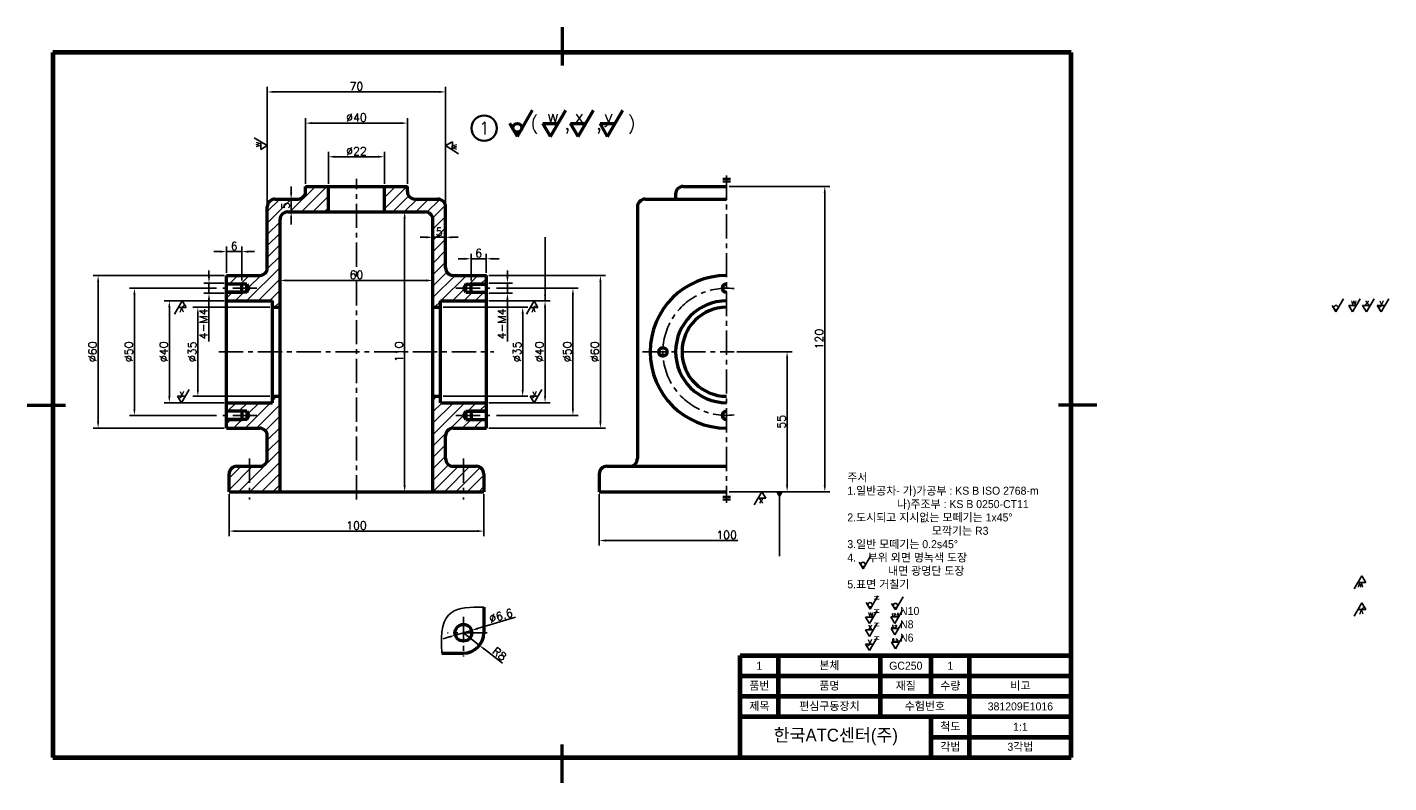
# Model space of a CAD drawing. Header units: millimetres. Extents: x 0 to 535, y 0 to 297.
import ezdxf
from ezdxf.enums import TextEntityAlignment as Align

# ---------------------------------------------------------------- set-up
doc = ezdxf.new("R2010")
doc.units = ezdxf.units.MM
doc.header["$LTSCALE"] = 0.3
doc.linetypes.add('CENTER', pattern=[50.8, 31.75, -6.35, 6.35, -6.35])
for name, color, linetype, lineweight in [('가는선', 1, 'Continuous', 25), ('문자선', 2, 'Continuous', 35), ('외곽선', 5, 'Continuous', 70), ('외형선', 3, 'Continuous', 50), ('중심선', 1, 'CENTER', 25), ('치수선', 1, 'Continuous', 25), ('해치선', 7, 'Continuous', 25)]:
    doc.layers.add(name, color=color, linetype=linetype, lineweight=lineweight)
doc.styles.get("Standard").update_dxf_attribs({"font": 'romans.shx', "bigfont": 'whgtxt.shx'})
doc.dimstyles.new('ISO-25', dxfattribs={"dimtxt": 3.15, "dimasz": 2.5, "dimexe": 2, "dimexo": 1, "dimtad": 1, "dimdsep": 46, "dimtxsty": 'Standard', "dimcen": 0, "dimclrt": 2, "dimadec": 0, "dimazin": 0, "dimtfac": 1, "dimtmove": 0, "dimatfit": 3, "dimfxl": 1, "dimarcsym": 0})

# ---------------------------------------------------------------- blocks, each defined once
blk = doc.blocks.new('*D1')
at = {"layer": 'Defpoints', "color": 0, "transparency": 16777216}
for p in [(274.63, 234.41), (274.63, 114.41), (313.18, 114.41)]:
    blk.add_point(p, dxfattribs=at)
at = {"layer": '치수선', "color": 0, "lineweight": -2, "transparency": 16777216}
for p, q in [((275.63, 234.41), (315.18, 234.41)), ((313.18, 231.91), (313.18, 116.91)), ((275.63, 114.41), (315.18, 114.41))]:
    blk.add_line(p, q, dxfattribs=at)
at = {"layer": '치수선', "color": 0, "transparency": 16777216}
for points in [[(312.77, 231.91), (313.6, 231.91), (313.18, 234.41)], [(312.77, 116.91), (313.6, 116.91), (313.18, 114.41)]]:
    blk.add_solid(points, dxfattribs=at)
at = {"layer": '치수선', "color": 2, "transparency": 16777216, "insert": (310.98, 174.41), "char_height": 3.15, "attachment_point": 5, "rotation": 90}
blk.add_mtext('120', dxfattribs=at)
blk = doc.blocks.new('*D2')
at = {"layer": 'Defpoints', "color": 0, "transparency": 16777216}
for p in [(277.63, 169.41), (275.63, 114.41), (298.39, 114.41)]:
    blk.add_point(p, dxfattribs=at)
at = {"layer": '치수선', "color": 0, "lineweight": -2, "transparency": 16777216}
for p, q in [((278.63, 169.41), (300.39, 169.41)), ((298.39, 166.91), (298.39, 116.91)), ((276.63, 114.41), (300.39, 114.41))]:
    blk.add_line(p, q, dxfattribs=at)
at = {"layer": '치수선', "color": 0, "transparency": 16777216}
for points in [[(297.97, 166.91), (298.8, 166.91), (298.39, 169.41)], [(297.97, 116.91), (298.8, 116.91), (298.39, 114.41)]]:
    blk.add_solid(points, dxfattribs=at)
at = {"layer": '치수선', "color": 2, "transparency": 16777216, "insert": (296.19, 141.91), "char_height": 3.15, "attachment_point": 5, "rotation": 90}
blk.add_mtext('55', dxfattribs=at)
blk = doc.blocks.new('*D3')
at = {"layer": 'Defpoints', "color": 0, "transparency": 16777216}
for p in [(79.28, 114.41), (179.28, 114.41), (179.28, 98.94)]:
    blk.add_point(p, dxfattribs=at)
at = {"layer": '치수선', "color": 0, "lineweight": -2, "transparency": 16777216}
for p, q in [((79.28, 113.41), (79.28, 96.94)), ((179.28, 113.41), (179.28, 96.94)), ((81.78, 98.94), (176.78, 98.94))]:
    blk.add_line(p, q, dxfattribs=at)
at = {"layer": '치수선', "color": 0, "transparency": 16777216}
for points in [[(81.78, 99.36), (81.78, 98.52), (79.28, 98.94)], [(176.78, 99.36), (176.78, 98.52), (179.28, 98.94)]]:
    blk.add_solid(points, dxfattribs=at)
at = {"layer": '치수선', "color": 2, "transparency": 16777216, "insert": (129.28, 101.14), "char_height": 3.15, "attachment_point": 5}
blk.add_mtext('100', dxfattribs=at)
blk = doc.blocks.new('*D4')
at = {"layer": 'Defpoints', "color": 0, "transparency": 16777216}
for p in [(162.28, 186.91), (162.28, 151.91), (194.55, 151.91)]:
    blk.add_point(p, dxfattribs=at)
at = {"layer": '치수선', "color": 0, "lineweight": -2, "transparency": 16777216}
for p, q in [((163.28, 186.91), (196.55, 186.91)), ((194.55, 184.41), (194.55, 154.41)), ((163.28, 151.91), (196.55, 151.91))]:
    blk.add_line(p, q, dxfattribs=at)
at = {"layer": '치수선', "color": 0, "transparency": 16777216}
for points in [[(194.14, 184.41), (194.97, 184.41), (194.55, 186.91)], [(194.14, 154.41), (194.97, 154.41), (194.55, 151.91)]]:
    blk.add_solid(points, dxfattribs=at)
at = {"layer": '치수선', "color": 2, "transparency": 16777216, "insert": (192.35, 169.41), "char_height": 3.15, "attachment_point": 5, "rotation": 90}
blk.add_mtext('%%C35', dxfattribs=at)
blk = doc.blocks.new('*D5')
at = {"layer": 'Defpoints', "color": 0, "transparency": 16777216}
for p in [(180.28, 189.41), (180.28, 149.41), (203.34, 149.41)]:
    blk.add_point(p, dxfattribs=at)
at = {"layer": '치수선', "color": 0, "lineweight": -2, "transparency": 16777216}
for p, q in [((181.28, 189.41), (205.34, 189.41)), ((203.34, 186.91), (203.34, 151.91)), ((181.28, 149.41), (205.34, 149.41))]:
    blk.add_line(p, q, dxfattribs=at)
at = {"layer": '치수선', "color": 0, "transparency": 16777216}
for points in [[(202.92, 186.91), (203.76, 186.91), (203.34, 189.41)], [(202.92, 151.91), (203.76, 151.91), (203.34, 149.41)]]:
    blk.add_solid(points, dxfattribs=at)
at = {"layer": '치수선', "color": 2, "transparency": 16777216, "insert": (201.14, 169.41), "char_height": 3.15, "attachment_point": 5, "rotation": 90}
blk.add_mtext('%%C40', dxfattribs=at)
blk = doc.blocks.new('*D6')
at = {"layer": 'Defpoints', "color": 0, "transparency": 16777216}
for p in [(183.28, 194.41), (183.28, 144.41), (214.29, 144.41)]:
    blk.add_point(p, dxfattribs=at)
at = {"layer": '치수선', "color": 0, "lineweight": -2, "transparency": 16777216}
for p, q in [((184.28, 194.41), (216.29, 194.41)), ((214.29, 191.91), (214.29, 146.91)), ((184.28, 144.41), (216.29, 144.41))]:
    blk.add_line(p, q, dxfattribs=at)
at = {"layer": '치수선', "color": 0, "transparency": 16777216}
for points in [[(213.88, 191.91), (214.71, 191.91), (214.29, 194.41)], [(213.88, 146.91), (214.71, 146.91), (214.29, 144.41)]]:
    blk.add_solid(points, dxfattribs=at)
at = {"layer": '치수선', "color": 2, "transparency": 16777216, "insert": (212.09, 169.41), "char_height": 3.15, "attachment_point": 5, "rotation": 90}
blk.add_mtext('%%C50', dxfattribs=at)
blk = doc.blocks.new('*D7')
at = {"layer": 'Defpoints', "color": 0, "transparency": 16777216}
for p in [(180.28, 199.41), (180.28, 139.41), (225.07, 139.41)]:
    blk.add_point(p, dxfattribs=at)
at = {"layer": '치수선', "color": 0, "lineweight": -2, "transparency": 16777216}
for p, q in [((181.28, 199.41), (227.07, 199.41)), ((225.07, 196.91), (225.07, 141.91)), ((181.28, 139.41), (227.07, 139.41))]:
    blk.add_line(p, q, dxfattribs=at)
at = {"layer": '치수선', "color": 0, "transparency": 16777216}
for points in [[(224.66, 196.91), (225.49, 196.91), (225.07, 199.41)], [(224.66, 141.91), (225.49, 141.91), (225.07, 139.41)]]:
    blk.add_solid(points, dxfattribs=at)
at = {"layer": '치수선', "color": 2, "transparency": 16777216, "insert": (222.87, 169.41), "char_height": 3.15, "attachment_point": 5, "rotation": 90}
blk.add_mtext('%%C60', dxfattribs=at)
blk = doc.blocks.new('*D8')
at = {"layer": 'Defpoints', "color": 0, "transparency": 16777216}
for p in [(96.28, 186.91), (67, 151.91), (96.28, 151.91)]:
    blk.add_point(p, dxfattribs=at)
at = {"layer": '치수선', "color": 0, "lineweight": -2, "transparency": 16777216}
for p, q in [((95.28, 186.91), (65, 186.91)), ((67, 184.41), (67, 154.41)), ((95.28, 151.91), (65, 151.91))]:
    blk.add_line(p, q, dxfattribs=at)
at = {"layer": '치수선', "color": 0, "transparency": 16777216}
for points in [[(66.58, 184.41), (67.41, 184.41), (67, 186.91)], [(66.58, 154.41), (67.41, 154.41), (67, 151.91)]]:
    blk.add_solid(points, dxfattribs=at)
at = {"layer": '치수선', "color": 2, "transparency": 16777216, "insert": (64.8, 169.41), "char_height": 3.15, "attachment_point": 5, "rotation": 90}
blk.add_mtext('%%C35', dxfattribs=at)
blk = doc.blocks.new('*D9')
at = {"layer": 'Defpoints', "color": 0, "transparency": 16777216}
for p in [(78.28, 189.41), (55.81, 149.41), (78.28, 149.41)]:
    blk.add_point(p, dxfattribs=at)
at = {"layer": '치수선', "color": 0, "lineweight": -2, "transparency": 16777216}
for p, q in [((77.28, 189.41), (53.81, 189.41)), ((55.81, 186.91), (55.81, 151.91)), ((77.28, 149.41), (53.81, 149.41))]:
    blk.add_line(p, q, dxfattribs=at)
at = {"layer": '치수선', "color": 0, "transparency": 16777216}
for points in [[(55.39, 186.91), (56.22, 186.91), (55.81, 189.41)], [(55.39, 151.91), (56.22, 151.91), (55.81, 149.41)]]:
    blk.add_solid(points, dxfattribs=at)
at = {"layer": '치수선', "color": 2, "transparency": 16777216, "insert": (53.61, 169.41), "char_height": 3.15, "attachment_point": 5, "rotation": 90}
blk.add_mtext('%%C40', dxfattribs=at)
blk = doc.blocks.new('*D10')
at = {"layer": 'Defpoints', "color": 0, "transparency": 16777216}
for p in [(75.28, 194.41), (42.1, 144.41), (75.28, 144.41)]:
    blk.add_point(p, dxfattribs=at)
at = {"layer": '치수선', "color": 0, "lineweight": -2, "transparency": 16777216}
for p, q in [((74.28, 194.41), (40.1, 194.41)), ((42.1, 191.91), (42.1, 146.91)), ((74.28, 144.41), (40.1, 144.41))]:
    blk.add_line(p, q, dxfattribs=at)
at = {"layer": '치수선', "color": 0, "transparency": 16777216}
for points in [[(41.68, 191.91), (42.52, 191.91), (42.1, 194.41)], [(41.68, 146.91), (42.52, 146.91), (42.1, 144.41)]]:
    blk.add_solid(points, dxfattribs=at)
at = {"layer": '치수선', "color": 2, "transparency": 16777216, "insert": (39.9, 169.41), "char_height": 3.15, "attachment_point": 5, "rotation": 90}
blk.add_mtext('%%C50', dxfattribs=at)
blk = doc.blocks.new('*D11')
at = {"layer": 'Defpoints', "color": 0, "transparency": 16777216}
for p in [(78.28, 199.41), (27.84, 139.41), (78.28, 139.41)]:
    blk.add_point(p, dxfattribs=at)
at = {"layer": '치수선', "color": 0, "lineweight": -2, "transparency": 16777216}
for p, q in [((77.28, 199.41), (25.84, 199.41)), ((27.84, 196.91), (27.84, 141.91)), ((77.28, 139.41), (25.84, 139.41))]:
    blk.add_line(p, q, dxfattribs=at)
at = {"layer": '치수선', "color": 0, "transparency": 16777216}
for points in [[(27.42, 196.91), (28.25, 196.91), (27.84, 199.41)], [(27.42, 141.91), (28.25, 141.91), (27.84, 139.41)]]:
    blk.add_solid(points, dxfattribs=at)
at = {"layer": '치수선', "color": 2, "transparency": 16777216, "insert": (25.64, 169.41), "char_height": 3.15, "attachment_point": 5, "rotation": 90}
blk.add_mtext('%%C60', dxfattribs=at)
blk = doc.blocks.new('*D12')
at = {"layer": 'Defpoints', "color": 0, "transparency": 16777216}
for p in [(140.28, 246.07), (118.28, 234.41), (140.28, 234.41)]:
    blk.add_point(p, dxfattribs=at)
at = {"layer": '치수선', "color": 0, "lineweight": -2, "transparency": 16777216}
for p, q in [((118.28, 235.41), (118.28, 248.07)), ((120.78, 246.07), (137.78, 246.07)), ((140.28, 235.41), (140.28, 248.07))]:
    blk.add_line(p, q, dxfattribs=at)
at = {"layer": '치수선', "color": 0, "transparency": 16777216}
for points in [[(120.78, 246.49), (120.78, 245.65), (118.28, 246.07)], [(137.78, 246.49), (137.78, 245.65), (140.28, 246.07)]]:
    blk.add_solid(points, dxfattribs=at)
at = {"layer": '치수선', "color": 2, "transparency": 16777216, "insert": (129.28, 248.27), "char_height": 3.15, "attachment_point": 5}
blk.add_mtext('%%C22', dxfattribs=at)
blk = doc.blocks.new('*D13')
at = {"layer": 'Defpoints', "color": 0, "transparency": 16777216}
for p in [(149.28, 259.3), (109.28, 234.41), (149.28, 234.41)]:
    blk.add_point(p, dxfattribs=at)
at = {"layer": '치수선', "color": 0, "lineweight": -2, "transparency": 16777216}
for p, q in [((109.28, 235.41), (109.28, 261.3)), ((111.78, 259.3), (146.78, 259.3)), ((149.28, 235.41), (149.28, 261.3))]:
    blk.add_line(p, q, dxfattribs=at)
at = {"layer": '치수선', "color": 0, "transparency": 16777216}
for points in [[(111.78, 259.71), (111.78, 258.88), (109.28, 259.3)], [(146.78, 259.71), (146.78, 258.88), (149.28, 259.3)]]:
    blk.add_solid(points, dxfattribs=at)
at = {"layer": '치수선', "color": 2, "transparency": 16777216, "insert": (129.28, 261.5), "char_height": 3.15, "attachment_point": 5}
blk.add_mtext('%%C40', dxfattribs=at)
blk = doc.blocks.new('*D14')
at = {"layer": 'Defpoints', "color": 0, "transparency": 16777216}
for p in [(164.28, 271.56), (94.28, 226.41), (164.28, 226.41)]:
    blk.add_point(p, dxfattribs=at)
at = {"layer": '치수선', "color": 0, "lineweight": -2, "transparency": 16777216}
for p, q in [((94.28, 227.41), (94.28, 273.56)), ((164.28, 227.41), (164.28, 273.56)), ((96.78, 271.56), (161.78, 271.56))]:
    blk.add_line(p, q, dxfattribs=at)
at = {"layer": '치수선', "color": 0, "transparency": 16777216}
for points in [[(96.78, 271.98), (96.78, 271.15), (94.28, 271.56)], [(161.78, 271.98), (161.78, 271.15), (164.28, 271.56)]]:
    blk.add_solid(points, dxfattribs=at)
at = {"layer": '치수선', "color": 2, "transparency": 16777216, "insert": (129.28, 273.76), "char_height": 3.15, "attachment_point": 5}
blk.add_mtext('70', dxfattribs=at)
blk = doc.blocks.new('*D15')
at = {"layer": 'Defpoints', "color": 0, "transparency": 16777216}
for p in [(159.28, 197.45), (99.28, 186.91), (159.28, 186.91)]:
    blk.add_point(p, dxfattribs=at)
at = {"layer": '치수선', "color": 0, "lineweight": -2, "transparency": 16777216}
for p, q in [((99.28, 187.91), (99.28, 199.45)), ((159.28, 187.91), (159.28, 199.45)), ((101.78, 197.45), (156.78, 197.45))]:
    blk.add_line(p, q, dxfattribs=at)
at = {"layer": '치수선', "color": 0, "transparency": 16777216}
for points in [[(101.78, 197.87), (101.78, 197.03), (99.28, 197.45)], [(156.78, 197.87), (156.78, 197.03), (159.28, 197.45)]]:
    blk.add_solid(points, dxfattribs=at)
at = {"layer": '치수선', "color": 2, "transparency": 16777216, "insert": (129.28, 199.65), "char_height": 3.15, "attachment_point": 5}
blk.add_mtext('60', dxfattribs=at)
blk = doc.blocks.new('*D16')
at = {"layer": 'Defpoints', "color": 0, "transparency": 16777216}
for p in [(140.5, 224.41), (140.5, 114.41), (148.2, 114.41)]:
    blk.add_point(p, dxfattribs=at)
at = {"layer": '치수선', "color": 0, "lineweight": -2, "transparency": 16777216}
for p, q in [((141.5, 224.41), (150.2, 224.41)), ((148.2, 221.91), (148.2, 116.91)), ((141.5, 114.41), (150.2, 114.41))]:
    blk.add_line(p, q, dxfattribs=at)
at = {"layer": '치수선', "color": 0, "transparency": 16777216}
for points in [[(147.79, 221.91), (148.62, 221.91), (148.2, 224.41)], [(147.79, 116.91), (148.62, 116.91), (148.2, 114.41)]]:
    blk.add_solid(points, dxfattribs=at)
at = {"layer": '치수선', "color": 2, "transparency": 16777216, "insert": (146, 169.41), "char_height": 3.15, "attachment_point": 5, "rotation": 90}
blk.add_mtext('110', dxfattribs=at)
blk = doc.blocks.new('*D17')
at = {"layer": 'Defpoints', "color": 0, "transparency": 16777216}
for p in [(171.28, 58.97), (177.58, 54.03)]:
    blk.add_point(p, dxfattribs=at)
at = {"layer": '치수선', "color": 0, "lineweight": -2, "transparency": 16777216}
for p, q in [((171.28, 58.97), (177.58, 54.03)), ((186.59, 46.98), (179.55, 52.49))]:
    blk.add_line(p, q, dxfattribs=at)
at = {"layer": '치수선', "color": 0, "transparency": 16777216}
blk.add_solid([(179.8, 52.82), (179.29, 52.16), (177.58, 54.03)], dxfattribs=at)
at = {"layer": '치수선', "color": 2, "transparency": 16777216, "insert": (185.44, 50.67), "char_height": 3.15, "attachment_point": 5, "rotation": 321.9184}
blk.add_mtext('R8', dxfattribs=at)
blk = doc.blocks.new('*D18')
at = {"layer": 'Defpoints', "color": 0, "transparency": 16777216}
for p in [(174.45, 59.91), (168.12, 58.03)]:
    blk.add_point(p, dxfattribs=at)
at = {"layer": '치수선', "color": 0, "lineweight": -2, "transparency": 16777216}
for p, q in [((191.78, 65.08), (176.84, 60.63)), ((168.12, 58.03), (174.45, 59.91)), ((165.72, 57.31), (163.33, 56.6))]:
    blk.add_line(p, q, dxfattribs=at)
at = {"layer": '치수선', "color": 0, "transparency": 16777216}
for points in [[(176.72, 61.03), (176.96, 60.23), (174.45, 59.91)], [(165.61, 57.71), (165.84, 56.91), (168.12, 58.03)]]:
    blk.add_solid(points, dxfattribs=at)
at = {"layer": '치수선', "color": 2, "transparency": 16777216, "insert": (186.02, 65.66), "char_height": 3.15, "attachment_point": 5, "rotation": 16.6126}
blk.add_mtext('∅6.6', dxfattribs=at)
blk = doc.blocks.new('x')
at = {"layer": '치수선'}
for p, q in [((0, 0), (-1.5, 2.6)), ((-1.5, 2.6), (1.5, 2.6)), ((0, 0), (3, 5.2))]:
    blk.add_line(p, q, dxfattribs=at)
at = {"layer": '치수선', "insert": (-0.71, 5.27), "char_height": 2.5, "attachment_point": 1}
blk.add_mtext_dynamic_manual_height_columns('x', width=2.8932, gutter_width=12.5, heights=[0], dxfattribs=at)
blk = doc.blocks.new('w')
at = {"layer": '치수선'}
for p, q in [((0, 0), (-1.5, 2.6)), ((-1.5, 2.6), (1.5, 2.6)), ((0, 0), (3, 5.2))]:
    blk.add_line(p, q, dxfattribs=at)
at = {"layer": '치수선', "insert": (-0.71, 5.27), "char_height": 2.5, "attachment_point": 1}
blk.add_mtext_dynamic_manual_height_columns('w', width=2.8932, gutter_width=12.5, heights=[0], dxfattribs=at)
blk = doc.blocks.new('ww')
at = {"layer": '치수선'}
for p, q in [((0, 0), (-3, -5.2)), ((0, 0), (1.5, -2.6)), ((1.5, -2.6), (-1.5, -2.6))]:
    blk.add_line(p, q, dxfattribs=at)
at = {"layer": '치수선', "insert": (0.71, -5.27), "char_height": 2.5, "attachment_point": 1, "rotation": 180}
blk.add_mtext_dynamic_manual_height_columns('w', width=2.8932, gutter_width=12.5, heights=[0], dxfattribs=at)
blk = doc.blocks.new('y')
at = {"layer": '치수선'}
for p, q in [((0, 0), (-1.5, 2.6)), ((-1.5, 2.6), (1.5, 2.6)), ((0, 0), (3, 5.2))]:
    blk.add_line(p, q, dxfattribs=at)
at = {"layer": '치수선', "insert": (-0.71, 5.27), "char_height": 2.5, "attachment_point": 1}
blk.add_mtext_dynamic_manual_height_columns('y', width=2.8932, gutter_width=12.5, heights=[0], dxfattribs=at)
blk = doc.blocks.new('yy')
at = {"layer": '치수선'}
for p, q in [((0, 0), (-3, -5.2)), ((0, 0), (1.5, -2.6)), ((1.5, -2.6), (-1.5, -2.6))]:
    blk.add_line(p, q, dxfattribs=at)
at = {"layer": '치수선', "insert": (0.71, -5.27), "char_height": 2.5, "attachment_point": 1, "rotation": 180}
blk.add_mtext_dynamic_manual_height_columns('y', width=2.8932, gutter_width=12.5, heights=[0], dxfattribs=at)
blk = doc.blocks.new('*D25')
at = {"layer": 'Defpoints', "color": 0, "transparency": 16777216}
for p in [(180.28, 205.98), (180.28, 199.41), (174.28, 196.41)]:
    blk.add_point(p, dxfattribs=at)
at = {"layer": '치수선', "color": 0, "lineweight": -2, "transparency": 16777216}
for p, q in [((171.78, 205.98), (169.28, 205.98)), ((174.28, 197.41), (174.28, 207.98)), ((174.28, 205.98), (180.28, 205.98)), ((180.28, 200.41), (180.28, 207.98)), ((182.78, 205.98), (185.28, 205.98))]:
    blk.add_line(p, q, dxfattribs=at)
at = {"layer": '치수선', "color": 0, "transparency": 16777216}
for points in [[(171.78, 206.4), (171.78, 205.57), (174.28, 205.98)], [(182.78, 206.4), (182.78, 205.57), (180.28, 205.98)]]:
    blk.add_solid(points, dxfattribs=at)
at = {"layer": '치수선', "color": 2, "transparency": 16777216, "insert": (177.28, 208.18), "char_height": 3.15, "attachment_point": 5}
blk.add_mtext('6', dxfattribs=at)
blk = doc.blocks.new('*D26')
at = {"layer": 'Defpoints', "color": 0, "transparency": 16777216}
for p in [(180.28, 196.41), (180.28, 192.41), (188.57, 192.41)]:
    blk.add_point(p, dxfattribs=at)
at = {"layer": '치수선', "color": 0, "lineweight": -2, "transparency": 16777216}
for p, q in [((188.57, 198.91), (188.57, 201.41)), ((181.28, 196.41), (190.57, 196.41)), ((188.57, 196.41), (188.57, 192.41)), ((181.28, 192.41), (190.57, 192.41)), ((188.57, 189.91), (188.57, 173.41))]:
    blk.add_line(p, q, dxfattribs=at)
at = {"layer": '치수선', "color": 0, "transparency": 16777216}
for points in [[(188.16, 198.91), (188.99, 198.91), (188.57, 196.41)], [(188.16, 189.91), (188.99, 189.91), (188.57, 192.41)]]:
    blk.add_solid(points, dxfattribs=at)
at = {"layer": '치수선', "color": 2, "transparency": 16777216, "insert": (186.37, 180.41), "char_height": 3.15, "attachment_point": 5, "rotation": 90}
blk.add_mtext('4-M4', dxfattribs=at)
blk = doc.blocks.new('*D27')
at = {"layer": 'Defpoints', "color": 0, "transparency": 16777216}
for p in [(78.28, 208.79), (78.28, 199.41), (84.28, 196.41)]:
    blk.add_point(p, dxfattribs=at)
at = {"layer": '치수선', "color": 0, "lineweight": -2, "transparency": 16777216}
for p, q in [((75.78, 208.79), (73.28, 208.79)), ((78.28, 200.41), (78.28, 210.79)), ((84.28, 208.79), (78.28, 208.79)), ((84.28, 197.41), (84.28, 210.79)), ((86.78, 208.79), (89.28, 208.79))]:
    blk.add_line(p, q, dxfattribs=at)
at = {"layer": '치수선', "color": 0, "transparency": 16777216}
for points in [[(75.78, 209.21), (75.78, 208.37), (78.28, 208.79)], [(86.78, 209.21), (86.78, 208.37), (84.28, 208.79)]]:
    blk.add_solid(points, dxfattribs=at)
at = {"layer": '치수선', "color": 2, "transparency": 16777216, "insert": (81.28, 210.99), "char_height": 3.15, "attachment_point": 5}
blk.add_mtext('6', dxfattribs=at)
blk = doc.blocks.new('*D28')
at = {"layer": 'Defpoints', "color": 0, "transparency": 16777216}
for p in [(78.28, 196.41), (71.37, 192.41), (78.28, 192.41)]:
    blk.add_point(p, dxfattribs=at)
at = {"layer": '치수선', "color": 0, "lineweight": -2, "transparency": 16777216}
for p, q in [((71.37, 198.91), (71.37, 201.41)), ((77.28, 196.41), (69.37, 196.41)), ((71.37, 196.41), (71.37, 192.41)), ((77.28, 192.41), (69.37, 192.41)), ((71.37, 189.91), (71.37, 173.41))]:
    blk.add_line(p, q, dxfattribs=at)
at = {"layer": '치수선', "color": 0, "transparency": 16777216}
for points in [[(70.96, 198.91), (71.79, 198.91), (71.37, 196.41)], [(70.96, 189.91), (71.79, 189.91), (71.37, 192.41)]]:
    blk.add_solid(points, dxfattribs=at)
at = {"layer": '치수선', "color": 2, "transparency": 16777216, "insert": (69.17, 180.41), "char_height": 3.15, "attachment_point": 5, "rotation": 90}
blk.add_mtext('4-M4', dxfattribs=at)
blk = doc.blocks.new('*D29')
at = {"layer": 'Defpoints', "color": 0, "transparency": 16777216}
for p in [(159.28, 221.41), (164.28, 214.41), (164.28, 214.41)]:
    blk.add_point(p, dxfattribs=at)
at = {"layer": '치수선', "color": 0, "lineweight": -2, "transparency": 16777216}
for p, q in [((159.28, 220.41), (159.28, 212.41)), ((156.78, 214.41), (154.28, 214.41)), ((159.28, 214.41), (164.28, 214.41)), ((164.28, 215.41), (164.28, 216.41)), ((166.78, 214.41), (169.28, 214.41))]:
    blk.add_line(p, q, dxfattribs=at)
at = {"layer": '치수선', "color": 0, "transparency": 16777216}
for points in [[(156.78, 214.83), (156.78, 214), (159.28, 214.41)], [(166.78, 214.83), (166.78, 214), (164.28, 214.41)]]:
    blk.add_solid(points, dxfattribs=at)
at = {"layer": '치수선', "color": 2, "transparency": 16777216, "insert": (161.78, 216.61), "char_height": 3.15, "attachment_point": 5}
blk.add_mtext('5', dxfattribs=at)
blk = doc.blocks.new('*D30')
at = {"layer": 'Defpoints', "color": 0, "transparency": 16777216}
for p in [(106.28, 229.41), (103.63, 224.41), (106.28, 224.41)]:
    blk.add_point(p, dxfattribs=at)
at = {"layer": '치수선', "color": 0, "lineweight": -2, "transparency": 16777216}
for p, q in [((103.63, 231.91), (103.63, 234.41)), ((105.28, 229.41), (101.63, 229.41)), ((103.63, 229.41), (103.63, 224.41)), ((105.28, 224.41), (101.63, 224.41)), ((103.63, 221.91), (103.63, 219.41))]:
    blk.add_line(p, q, dxfattribs=at)
at = {"layer": '치수선', "color": 0, "transparency": 16777216}
for points in [[(103.21, 231.91), (104.04, 231.91), (103.63, 229.41)], [(103.21, 221.91), (104.04, 221.91), (103.63, 224.41)]]:
    blk.add_solid(points, dxfattribs=at)
at = {"layer": '치수선', "color": 2, "transparency": 16777216, "insert": (101.43, 226.91), "char_height": 3.15, "attachment_point": 5, "rotation": 90}
blk.add_mtext('5', dxfattribs=at)
blk = doc.blocks.new('*D31')
at = {"layer": 'Defpoints', "color": 0, "transparency": 16777216}
for p in [(224.63, 114.41), (324.63, 114.41), (324.63, 95.23)]:
    blk.add_point(p, dxfattribs=at)
at = {"layer": '치수선', "color": 0, "lineweight": -2, "transparency": 16777216}
for p, q in [((224.63, 113.41), (224.63, 93.23)), ((227.13, 95.23), (279.08, 95.23))]:
    blk.add_line(p, q, dxfattribs=at)
at = {"layer": '치수선', "color": 0, "transparency": 16777216}
blk.add_solid([(227.13, 95.65), (227.13, 94.81), (224.63, 95.23)], dxfattribs=at)
at = {"layer": '치수선', "color": 2, "transparency": 16777216, "insert": (274.63, 97.43), "char_height": 3.15, "attachment_point": 5}
blk.add_mtext('100', dxfattribs=at)

msp = doc.modelspace()

# ---------------------------------------------------------------- hatches: boundary and pattern name
at = {"layer": '해치선'}
h = msp.add_hatch(dxfattribs=at)
h.set_pattern_fill('ANSI31', color=256)
h.paths.add_polyline_path([(118.283, 234.414), (109.283, 234.414), (109.283, 232.414, -0.4142136), (106.283, 229.414), (97.283, 229.414, 0.4142136), (94.283, 226.414), (94.283, 202.414, -0.4142136), (91.283, 199.414), (78.283, 199.414), (78.283, 196.414), (84.283, 196.414), (84.976, 196.014), (86.283, 196.014), (87.207, 194.414), (86.283, 192.814), (84.976, 192.814), (84.283, 192.414), (78.283, 192.414), (78.283, 189.414), (96.283, 189.414), (96.283, 186.914), (99.283, 186.914), (99.283, 221.414, -0.4142136), (102.283, 224.414), (118.283, 224.414)])
h.paths.add_polyline_path([(99.283, 151.914), (96.283, 151.914), (96.283, 149.414), (78.283, 149.414), (78.283, 146.414), (84.283, 146.414), (84.976, 146.014), (86.283, 146.014), (87.207, 144.414), (86.283, 142.814), (84.976, 142.814), (84.283, 142.414), (78.283, 142.414), (78.283, 139.414), (91.283, 139.414, -0.4142136), (94.283, 136.414), (94.283, 127.414, -0.4142136), (91.283, 124.414), (87.283, 124.414), (87.283, 114.414), (99.283, 114.414)])
h.paths.add_polyline_path([(87.283, 124.414), (82.283, 124.414, 0.4142136), (79.283, 121.414), (79.283, 114.414), (87.283, 114.414)])
h.paths.add_polyline_path([(171.283, 124.414), (167.283, 124.414, -0.4142136), (164.283, 127.414), (164.283, 136.414, -0.4142136), (167.283, 139.414), (180.283, 139.414), (180.283, 142.414), (174.283, 142.414), (173.59, 142.814), (172.283, 142.814), (171.359, 144.414), (172.283, 146.014), (173.59, 146.014), (174.283, 146.414), (180.283, 146.414), (180.283, 149.414), (162.283, 149.414), (162.283, 151.914), (159.283, 151.914), (159.283, 114.414), (171.283, 114.414)])
h.paths.add_polyline_path([(179.283, 121.414, 0.4142136), (176.283, 124.414), (171.283, 124.414), (171.283, 114.414), (179.283, 114.414)], flags=17)
h.paths.add_polyline_path([(174.283, 196.414), (180.283, 196.414), (180.283, 199.414), (167.283, 199.414, -0.4142136), (164.283, 202.414), (164.283, 226.414, 0.4142136), (161.283, 229.414), (152.283, 229.414, -0.4142136), (149.283, 232.414), (149.283, 234.414), (140.283, 234.414), (140.283, 224.414), (156.283, 224.414, -0.4142136), (159.283, 221.414), (159.283, 186.914), (162.283, 186.914), (162.283, 189.414), (180.283, 189.414), (180.283, 192.414), (174.283, 192.414), (173.59, 192.814), (172.283, 192.814), (171.359, 194.414), (172.283, 196.014), (173.59, 196.014)])
h.paths.add_polyline_path([(84.283, 196.414), (78.283, 196.414), (78.283, 196.014), (84.283, 196.014)], flags=17)
h.paths.add_polyline_path([(84.283, 192.814), (78.283, 192.814), (78.283, 192.414), (84.283, 192.414)], flags=17)
h.paths.add_polyline_path([(84.283, 146.414), (78.283, 146.414), (78.283, 146.014), (84.283, 146.014)], flags=17)
h.paths.add_polyline_path([(84.283, 142.814), (78.283, 142.814), (78.283, 142.414), (84.283, 142.414)], flags=17)
h.paths.add_polyline_path([(180.283, 146.414), (174.283, 146.414), (174.283, 146.014), (180.283, 146.014)], flags=17)
h.paths.add_polyline_path([(180.283, 142.814), (174.283, 142.814), (174.283, 142.414), (180.283, 142.414)], flags=17)
h.paths.add_polyline_path([(180.283, 196.414), (174.283, 196.414), (174.283, 196.014), (180.283, 196.014)], flags=17)
h.paths.add_polyline_path([(180.283, 192.814), (174.283, 192.814), (174.283, 192.414), (180.283, 192.414)], flags=17)

# ---------------------------------------------------------------- linework, layer by layer
at = {"layer": '가는선'}
for p, q in [((84.283, 196.414), (78.283, 196.414)), ((84.283, 196.414), (84.976, 196.014)), ((84.283, 192.414), (84.976, 192.814)), ((174.283, 196.414), (173.59, 196.014)), ((174.283, 192.414), (173.59, 192.814)), ((174.283, 196.414), (180.283, 196.414)), ((84.283, 192.414), (78.283, 192.414)), ((174.283, 192.414), (180.283, 192.414)), ((84.283, 146.414), (78.283, 146.414)), ((84.283, 146.414), (84.976, 146.014)), ((174.283, 146.414), (173.59, 146.014)), ((174.283, 146.414), (180.283, 146.414)), ((84.283, 142.414), (78.283, 142.414)), ((84.283, 142.414), (84.976, 142.814)), ((174.283, 142.414), (173.59, 142.814)), ((174.283, 142.414), (180.283, 142.414))]:
    msp.add_line(p, q, dxfattribs=at)
for centre, start, end in [((274.626, 194.414), 90, 270), ((249.626, 169.414), 77.25778, 348.00086), ((274.626, 144.414), 90, 270)]:
    msp.add_arc(centre, 2, start, end, dxfattribs=at)
msp.add_open_spline([(179.283, 69.075), (168.565, 69.075), (161.189, 69.075), (162.868, 50.969)], degree=3, dxfattribs=at)
at = {"layer": '문자선'}
for p, q in [((273.126, 237.414), (276.126, 237.414)), ((273.126, 236.414), (276.126, 236.414)), ((273.126, 112.414), (276.126, 112.414)), ((273.126, 111.414), (276.126, 111.414))]:
    msp.add_line(p, q, dxfattribs=at)
msp.add_circle((179.438, 257.321), 5, dxfattribs=at)
at = {"layer": '외곽선'}
for p, q in [((410, 287), (10, 287)), ((10, 287), (10, 10)), ((410, 10), (410, 287)), ((280, 50), (410, 50)), ((280, 10), (280, 50)), ((295, 26), (295, 50)), ((335, 26), (335, 50)), ((355, 34), (355, 50)), ((370, 10), (370, 50)), ((280, 42), (410, 42)), ((280, 34), (410, 34)), ((280, 26), (410, 26)), ((355, 10), (355, 26)), ((355, 18), (410, 18)), ((10, 10), (410, 10))]:
    msp.add_line(p, q, dxfattribs=at)
at = {"layer": '외형선'}
for p, q in [((210, 297), (210, 282)), ((192.467, 253.996), (198.467, 264.389)), ((205.461, 253.996), (211.461, 264.389)), ((216.349, 253.996), (222.349, 264.389)), ((227.926, 253.996), (233.926, 264.389)), ((192.467, 253.996), (189.467, 259.193)), ((205.461, 253.996), (202.461, 259.193)), ((202.461, 259.193), (208.461, 259.193)), ((216.349, 253.996), (213.349, 259.193)), ((213.349, 259.193), (219.349, 259.193)), ((227.926, 253.996), (224.926, 259.193)), ((224.926, 259.193), (230.926, 259.193)), ((109.283, 234.414), (149.283, 234.414)), ((109.283, 232.414), (109.283, 234.414)), ((118.283, 224.414), (118.283, 234.414)), ((140.283, 224.414), (140.283, 234.414)), ((149.283, 232.414), (149.283, 234.414)), ((254.626, 231.414), (254.626, 229.414)), ((257.626, 234.414), (274.626, 234.414)), ((94.283, 202.414), (94.283, 226.414)), ((97.283, 229.414), (106.283, 229.414)), ((152.283, 229.414), (161.283, 229.414)), ((164.283, 202.414), (164.283, 226.414)), ((239.626, 226.414), (239.626, 127.414)), ((242.626, 229.414), (274.626, 229.414)), ((99.283, 114.414), (99.283, 221.414)), ((102.283, 224.414), (156.283, 224.414)), ((159.283, 114.414), (159.283, 221.414)), ((78.283, 139.414), (78.283, 199.414)), ((78.283, 199.414), (91.283, 199.414)), ((167.283, 199.414), (180.283, 199.414)), ((180.283, 139.414), (180.283, 199.414)), ((86.283, 196.014), (78.283, 196.014)), ((86.283, 192.814), (78.283, 192.814)), ((84.283, 192.414), (84.283, 196.414)), ((86.283, 192.814), (86.283, 196.014)), ((86.283, 196.014), (87.207, 194.414)), ((86.283, 192.814), (87.207, 194.414)), ((172.283, 196.014), (171.359, 194.414)), ((172.283, 192.814), (171.359, 194.414)), ((172.283, 192.814), (172.283, 196.014)), ((172.283, 196.014), (180.283, 196.014)), ((172.283, 192.814), (180.283, 192.814)), ((174.283, 192.414), (174.283, 196.414)), ((78.283, 189.414), (96.283, 189.414)), ((96.283, 149.414), (96.283, 189.414)), ((162.283, 149.414), (162.283, 189.414)), ((162.283, 189.414), (180.283, 189.414)), ((96.283, 186.914), (99.283, 186.914)), ((159.283, 186.914), (162.283, 186.914)), ((96.283, 151.914), (99.283, 151.914)), ((159.283, 151.914), (162.283, 151.914)), ((0, 148.5), (15, 148.5)), ((78.283, 149.414), (96.283, 149.414)), ((86.283, 146.014), (78.283, 146.014)), ((84.283, 146.414), (84.283, 142.414)), ((86.283, 146.014), (86.283, 142.814)), ((86.283, 146.014), (87.207, 144.414)), ((86.283, 142.814), (87.207, 144.414)), ((162.283, 149.414), (180.283, 149.414)), ((172.283, 146.014), (171.359, 144.414)), ((172.283, 142.814), (171.359, 144.414)), ((172.283, 146.014), (180.283, 146.014)), ((172.283, 146.014), (172.283, 142.814)), ((174.283, 146.414), (174.283, 142.414)), ((420, 148.5), (405, 148.5)), ((86.283, 142.814), (78.283, 142.814)), ((78.283, 139.414), (91.283, 139.414)), ((167.283, 139.414), (180.283, 139.414)), ((172.283, 142.814), (180.283, 142.814)), ((94.283, 127.414), (94.283, 136.414)), ((164.283, 127.414), (164.283, 136.414)), ((82.283, 124.414), (91.283, 124.414)), ((167.283, 124.414), (176.283, 124.414)), ((227.626, 124.414), (274.626, 124.414)), ((79.283, 114.414), (79.283, 121.414)), ((179.283, 121.414), (179.283, 114.414)), ((224.626, 121.414), (224.626, 114.414)), ((79.283, 114.414), (179.283, 114.414)), ((224.626, 114.414), (274.626, 114.414)), ((179.283, 69.075), (179.283, 58.969)), ((162.868, 50.969), (171.283, 50.969)), ((210, 0), (210, 15))]:
    msp.add_line(p, q, dxfattribs=at)
for centre, radius in [((192.467, 257.461), 1.732), ((249.626, 169.414), 1.6), ((171.283, 58.969), 3.3)]:
    msp.add_circle(centre, radius, dxfattribs=at)
for centre, radius, start, end in [((106.283, 232.414), 3, 270, 0), ((152.283, 232.414), 3, 180, 270), ((257.626, 231.414), 3, 90, 180), ((97.283, 226.414), 3, 90, 180), ((161.283, 226.414), 3, 0, 90), ((242.626, 226.414), 3, 90, 180), ((102.283, 221.414), 3, 90, 180), ((156.283, 221.414), 3, 360, 90), ((91.283, 202.414), 3, 270, 0), ((167.283, 202.414), 3, 180, 270), ((274.626, 169.414), 30, 90, 270), ((274.626, 194.414), 1.6, 90, 270), ((274.626, 169.414), 20, 90, 270), ((274.626, 169.414), 17.5, 90, 270), ((274.626, 144.414), 1.6, 90, 270), ((91.283, 136.414), 3, 0, 90), ((167.283, 136.414), 3, 90, 180), ((82.283, 121.414), 3, 90, 180), ((91.283, 127.414), 3, 270, 0), ((167.283, 127.414), 3, 180, 270), ((176.283, 121.414), 3, 0, 90), ((227.626, 121.414), 3, 90, 180), ((236.626, 127.414), 3, 270, 0), ((171.283, 58.969), 8, 270, 0)]:
    msp.add_arc(centre, radius, start, end, dxfattribs=at)
at = {"layer": '중심선'}
for p, q in [((129.283, 111.414), (129.283, 237.414)), ((274.626, 238.696), (274.626, 110.031)), ((90.207, 194.414), (75.283, 194.414)), ((168.359, 194.414), (183.283, 194.414)), ((75.283, 169.414), (183.283, 169.414)), ((241.626, 169.414), (277.626, 169.414)), ((90.207, 144.414), (75.283, 144.414)), ((168.359, 144.414), (183.283, 144.414)), ((87.283, 127.414), (87.283, 111.414)), ((171.283, 127.414), (171.283, 111.414)), ((171.283, 65.269), (171.283, 49.669)), ((180.583, 58.969), (164.983, 58.969))]:
    msp.add_line(p, q, dxfattribs=at)
msp.add_arc((274.626, 169.414), 25, 83.12451, 276.87549, dxfattribs=at)
at = {"layer": '치수선'}
for p, q in [((513.925, 185.058), (512.425, 187.656)), ((513.925, 185.058), (516.925, 190.254)), ((520.422, 185.058), (518.922, 187.656)), ((518.922, 187.656), (521.922, 187.656)), ((520.422, 185.058), (523.422, 190.254)), ((525.866, 185.058), (524.366, 187.656)), ((524.366, 187.656), (527.366, 187.656)), ((525.866, 185.058), (528.866, 190.254)), ((531.654, 185.058), (530.154, 187.656)), ((530.154, 187.656), (533.154, 187.656)), ((531.654, 185.058), (534.654, 190.254)), ((328.206, 84.108), (326.706, 86.706)), ((328.206, 84.108), (331.206, 89.304)), ((524.091, 81.374), (521.091, 76.178)), ((524.091, 81.374), (525.591, 78.776)), ((525.591, 78.776), (522.591, 78.776)), ((330.958, 68.249), (329.458, 70.847)), ((330.958, 68.249), (333.958, 73.445)), ((340.923, 67.941), (339.423, 70.539)), ((340.923, 67.941), (343.923, 73.137)), ((524.086, 70.753), (521.086, 65.557)), ((524.086, 70.753), (525.586, 68.155)), ((330.711, 62.564), (329.211, 65.162)), ((329.211, 65.162), (332.211, 65.162)), ((330.711, 62.564), (333.711, 67.761)), ((340.641, 62.633), (339.141, 65.231)), ((339.141, 65.231), (342.141, 65.231)), ((340.641, 62.633), (343.641, 67.829)), ((525.586, 68.155), (522.586, 68.155)), ((330.693, 57.502), (329.193, 60.1)), ((329.193, 60.1), (332.193, 60.1)), ((330.693, 57.502), (333.693, 62.698)), ((340.69, 58.112), (339.19, 60.71)), ((339.19, 60.71), (342.19, 60.71)), ((340.69, 58.112), (343.69, 63.308)), ((330.706, 51.943), (329.206, 54.541)), ((329.206, 54.541), (332.206, 54.541)), ((330.706, 51.943), (333.706, 57.139)), ((340.933, 52.715), (339.433, 55.313)), ((339.433, 55.313), (342.433, 55.313)), ((340.933, 52.715), (343.933, 57.911))]:
    msp.add_line(p, q, dxfattribs=at)
for centre in [(513.925, 186.79), (328.206, 85.84), (330.958, 69.981), (340.923, 69.673)]:
    msp.add_circle(centre, 0.866, dxfattribs=at)

# ---------------------------------------------------------------- block references
for name, p, rotation in [('ww', (94.283, 250.488), 270), ('w', (164.283, 250.488), 267.7079698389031), ('x', (288.507, 114.414), 180)]:
    msp.add_blockref(name, p, dxfattribs=dict(at, rotation=rotation))
for name, p in [('yy', (60.892, 189.414)), ('yy', (199.026, 189.414)), ('y', (60.566, 149.414)), ('y', (199.026, 149.414))]:
    msp.add_blockref(name, p, dxfattribs=at)

# ---------------------------------------------------------------- texts
at = {"layer": '문자선', "char_height": 3.15}
for s, width, insert, attachment_point in [('{\\fGulim|b0|i0|c129|p50;주서\\P1.일반공차- 가)가공부 : KS B ISO 2768-m\\P                 나)주조부 : KS B 0250-CT11\\P2.도시되고 지시없는 모떼기는 1x45%%D\\P                             모깍기는 R3\\P3.일반 모떼기는 0.2s45%%D\\P4.    부위 외면 명녹색 도장\\P              내면 광명단 도장\\P5.표면 거칠기      \\P         =\\P         =      ,N10\\P         =      ,N8\\P         =      ,N6}', 113.47431, (322.04, 121.634), 1), ('{\\fGulim|b0|i0|c129|p50;1}', 15, (287.5, 46), 5), ('{\\fGulim|b0|i0|c129|p50;본체}', 40, (315, 46), 5), ('{\\fGulim|b0|i0|c129|p50;GC250}', 20, (345, 46), 5), ('{\\fGulim|b0|i0|c129|p50;1}', 15, (362.5, 46), 5), ('{\\fGulim|b0|i0|c129|p50;품번}', 15, (287.5, 38), 5), ('{\\fGulim|b0|i0|c129|p50;품명}', 40, (315, 38), 5), ('{\\fGulim|b0|i0|c129|p50;재질}', 20, (345, 38), 5), ('{\\fGulim|b0|i0|c129|p50;수량}', 15, (362.5, 38), 5), ('{\\fGulim|b0|i0|c129|p50;비고}', 40, (390, 38), 5), ('{\\fGulim|b0|i0|c129|p50;제목}', 15, (287.5, 30), 5), ('{\\fGulim|b0|i0|c129|p50;편심구동장치}', 40, (315, 30), 5), ('{\\fGulim|b0|i0|c129|p50;수험번호}', 35, (352.5, 30), 5), ('{\\fGulim|b0|i0|c129|p50;381209E1016}', 40, (390, 30), 5), ('{\\fGulim|b0|i0|c129|p50;척도}', 15, (362.5, 22), 5), ('{\\fGulim|b0|i0|c129|p50;1:1}', 40, (390, 22), 5), ('{\\fGulim|b0|i0|c129|p50;각법}', 15, (362.5, 14), 5), ('{\\fGulim|b0|i0|c129|p50;3각법}', 40, (390, 14), 5)]:
    msp.add_mtext_dynamic_manual_height_columns(s, width=width, gutter_width=12.5, heights=[0], dxfattribs=dict(at, insert=insert, attachment_point=attachment_point))
at = {"layer": '외형선'}
msp.add_text('1', height=5, dxfattribs=at).set_placement((179.438, 257.321), align=Align.MIDDLE_CENTER)
at = {"layer": '외형선', "char_height": 5}
for s, width, gutter_width, insert, attachment_point in [('(   ,   ,   )', 44.16761, 25, (197.662, 261.781), 1), ('w', 2.89321, 12.5, (204.042, 264.531), 1), ('x', 2.89321, 12.5, (214.93, 264.531), 1), ('y', 2.89321, 12.5, (226.507, 264.531), 1), ('{\\fGulim|b0|i0|c129|p50;한국ATC센터(주)}', 75, 12.5, (317.5, 18), 5)]:
    msp.add_mtext_dynamic_manual_height_columns(s, width=width, gutter_width=gutter_width, heights=[0], dxfattribs=dict(at, insert=insert, attachment_point=attachment_point))
at = {"layer": '치수선', "attachment_point": 1}
for s, insert, char_height in [('w', (519.713, 190.325), 2.5), ('x', (525.156, 190.325), 2.5), ('y', (530.945, 190.325), 2.5), ('w', (330.002, 67.831), 2.5), ('12.5', (339.348, 66.49), 1), ('x', (329.984, 62.769), 2.5), ('3.2', (339.397, 61.969), 1), ('y', (329.996, 57.21), 2.5), ('0.3', (339.64, 56.572), 1)]:
    msp.add_mtext_dynamic_manual_height_columns(s, width=2.89321, gutter_width=12.5, heights=[0], dxfattribs=dict(at, insert=insert, char_height=char_height))
at = {"layer": '치수선', "char_height": 2.5, "attachment_point": 1, "rotation": 180}
for s, insert in [('w', (524.801, 76.107)), ('y', (524.795, 65.486))]:
    msp.add_mtext_dynamic_manual_height_columns(s, width=2.89321, gutter_width=12.5, heights=[0], dxfattribs=dict(at, insert=insert))

# ---------------------------------------------------------------- dimensions: what is measured, and where the dimension line sits
at = {"layer": '치수선'}
for base, p1, p2, picture, middle in [((164.283, 271.563), (94.283, 226.414), (164.283, 226.414), '*D14', (129.283, 273.763)), ((164.283, 214.414), (159.283, 221.414), (164.283, 214.414), '*D29', (161.783, 216.614)), ((78.283, 208.79), (84.283, 196.414), (78.283, 199.414), '*D27', (81.283, 210.99)), ((180.283, 205.985), (174.283, 196.414), (180.283, 199.414), '*D25', (177.283, 208.185)), ((159.283, 197.449), (99.283, 186.914), (159.283, 186.914), '*D15', (129.283, 199.649)), ((179.283, 98.939), (79.283, 114.414), (179.283, 114.414), '*D3', (129.283, 101.139))]:
    dim = msp.add_linear_dim(base=base, p1=p1, p2=p2, dimstyle='ISO-25', dxfattribs=at)
    dim.commit()
    dim.dimension.update_dxf_attribs({"geometry": picture, "text_midpoint": middle})
for base, p1, p2, picture, middle in [((149.283, 259.297), (109.283, 234.414), (149.283, 234.414), '*D13', (129.283, 261.497)), ((140.283, 246.068), (118.283, 234.414), (140.283, 234.414), '*D12', (129.283, 248.268))]:
    dim = msp.add_linear_dim(base=base, p1=p1, p2=p2, text='%%C<>', dimstyle='ISO-25', dxfattribs=at)
    dim.commit()
    dim.dimension.update_dxf_attribs({"geometry": picture, "text_midpoint": middle})
for base, p1, p2, picture, middle in [((103.625, 224.414), (106.283, 229.414), (106.283, 224.414), '*D30', (101.425, 226.914)), ((313.183, 114.414), (274.626, 234.414), (274.626, 114.414), '*D1', (310.983, 174.414)), ((148.204, 114.414), (140.503, 224.414), (140.503, 114.414), '*D16', (146.004, 169.414)), ((298.387, 114.414), (277.626, 169.414), (275.626, 114.414), '*D2', (296.187, 141.914))]:
    dim = msp.add_linear_dim(base=base, p1=p1, p2=p2, angle=90, dimstyle='ISO-25', dxfattribs=at)
    dim.commit()
    dim.dimension.update_dxf_attribs({"geometry": picture, "text_midpoint": middle})
for base, p1, p2, picture, middle in [((27.836, 139.414), (78.283, 199.414), (78.283, 139.414), '*D11', (27.836, 169.414)), ((225.074, 139.414), (180.283, 199.414), (180.283, 139.414), '*D7', (225.074, 169.414)), ((42.101, 144.414), (75.283, 194.414), (75.283, 144.414), '*D10', (42.101, 169.414)), ((214.294, 144.414), (183.283, 194.414), (183.283, 144.414), '*D6', (214.294, 169.414)), ((55.807, 149.414), (78.283, 189.414), (78.283, 149.414), '*D9', (55.807, 169.414)), ((203.341, 149.414), (180.283, 189.414), (180.283, 149.414), '*D5', (203.341, 169.414)), ((66.996, 151.914), (96.283, 186.914), (96.283, 151.914), '*D8', (66.996, 169.414)), ((194.552, 151.914), (162.283, 186.914), (162.283, 151.914), '*D4', (194.552, 169.414))]:
    dim = msp.add_linear_dim(base=base, p1=p1, p2=p2, angle=90, text='%%C<>', dimstyle='ISO-25', dxfattribs=at)
    dim.commit()
    dim.dimension.update_dxf_attribs({"geometry": picture, "text_midpoint": middle, "dimtype": 160})
for base, p1, p2, text, picture, middle in [((71.375, 192.414), (78.283, 196.414), (78.283, 192.414), '4-M<>', '*D28', (69.175, 180.414)), ((188.572, 192.414), (180.283, 196.414), (180.283, 192.414), '4-M4', '*D26', (186.372, 180.414))]:
    dim = msp.add_linear_dim(base=base, p1=p1, p2=p2, angle=90, text=text, dimstyle='ISO-25', dxfattribs=at)
    dim.commit()
    dim.dimension.update_dxf_attribs({"geometry": picture, "text_midpoint": middle})
dim = msp.add_linear_dim(base=(324.626, 95.23), p1=(224.626, 114.414), p2=(324.626, 114.414), dimstyle='ISO-25', override={"dimse2": 1, "dimsd2": 1}, dxfattribs=at)
dim.commit()
dim.dimension.update_dxf_attribs({"geometry": '*D31', "text_midpoint": (274.626, 97.43)})
dim = msp.add_diameter_dim_2p(p1=(168.121, 58.025), p2=(174.445, 59.912), dimstyle='ISO-25', dxfattribs=at)
dim.commit()
dim.dimension.update_dxf_attribs({"geometry": '*D18', "text_midpoint": (186.654, 63.555), "dimtype": 163})
dim = msp.add_radius_dim(center=(171.283, 58.969), mpoint=(177.58, 54.035), dimstyle='ISO-25', dxfattribs=at)
dim.commit()
dim.dimension.update_dxf_attribs({"geometry": '*D17', "text_midpoint": (184.086, 48.937), "dimtype": 164})

# ---------------------------------------------------------------- leaders
for points, override in [([(203.341, 189.414), (203.341, 214.484)], {"dimgap": 0.625, "dimtad": 0}), ([(295.405, 114.414), (295.405, 89.035)], {"dimgap": 0.625, "dimtad": 0, "dimldrblk": 'DatumFilled'})]:
    msp.add_leader(points, dimstyle='ISO-25', override=override, dxfattribs=at)

doc.saveas('drawing.dxf')
